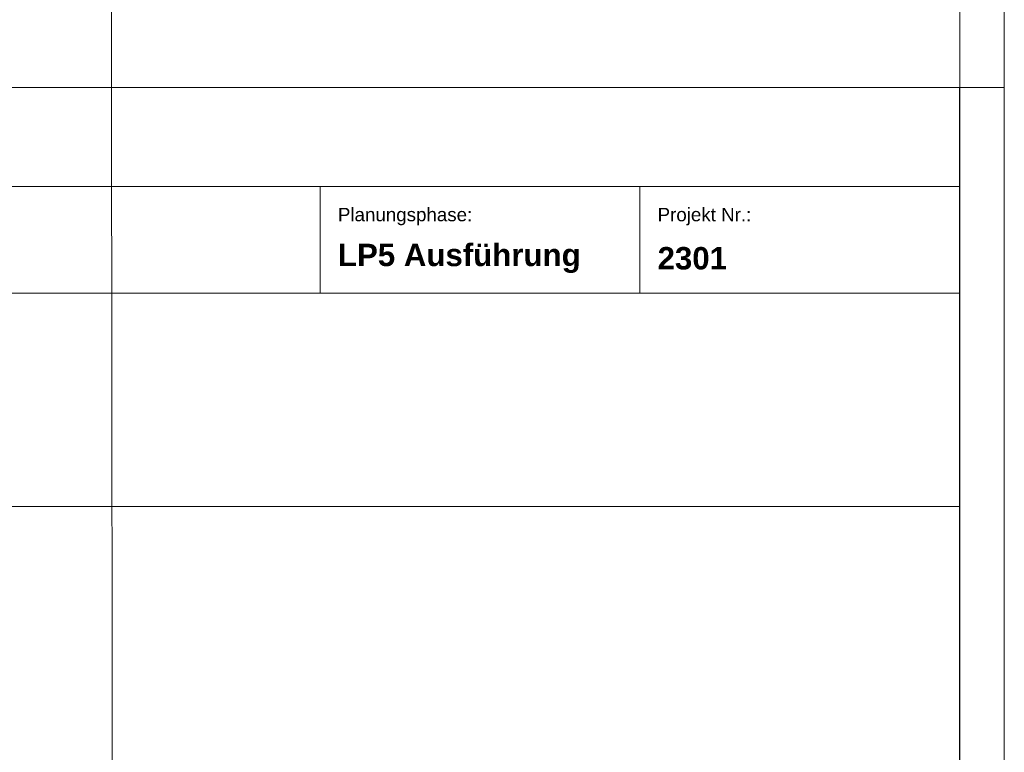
# Model space of a CAD drawing. Header units: metres. Extents: x -5569892 to 1712241, y -5568463 to 2085.
# Tile 44 of 70: x 205 to 260, y -182 to -141. Entities that reach past the tile are written whole.
import ezdxf

# ---------------------------------------------------------------- set-up
doc = ezdxf.new("R2010")
doc.units = ezdxf.units.M
doc.header["$LTSCALE"] = 0.5
doc.linetypes.add('ISO-02 Strichlinie', pattern=[3.81, 3.048, -0.762])
for name, color, linetype, lineweight in [('70 -74 Zeichnungsblatt- 4 Plankopf Linie', 7, 'Continuous', 13), ('70 -74 Zeichnungsblatt- 5 Plankopf Text', 7, 'Continuous', 18), ('99.03_ALKIS (Januar 2020)-Gebäude', 7, 'Continuous', 9), ('Keine', 7, 'Continuous', 9)]:
    doc.layers.add(name, color=color, linetype=linetype, lineweight=lineweight)
doc.styles.add('Arial', font='arial.ttf')
doc.styles.add('Arial (bold)', font='arialbd.ttf')

# ---------------------------------------------------------------- blocks, each defined once
blk = doc.blocks.new('_23-07-06_Massenplan_TB_Weiterführende Schule (3D)')
at = {"layer": '99.03_ALKIS (Januar 2020)-Gebäude', "flags": 128}
blk.add_lwpolyline([(185.491, -140.236), (117.873, -140.312), (117.867, -137.695), (109.873, -137.701), (109.992, -210.381), (93.572, -210.439), (93.496, -146.103), (62.736, -146.148), (62.694, -129.712), (93.457, -129.676), (93.445, -128.654), (109.86, -128.641), (109.876, -130.324), (117.855, -130.334), (117.842, -123.626), (185.474, -123.555), (185.486, -130.264), (193.486, -130.245), (193.482, -128.568), (209.868, -128.533), (209.965, -210.266), (193.538, -210.304), (193.478, -137.666), (185.497, -137.678)], close=True, dxfattribs=at)
blk = doc.blocks.new('Gruppe-502')
at = {"layer": '70 -74 Zeichnungsblatt- 4 Plankopf Linie'}
for p, q in [((0.58945, -0.1235), (0.40945, -0.1235)), ((0.58945, -0.1235), (0.58945, -0.4155)), ((0.58945, -0.13466), (0.40945, -0.13466)), ((0.58945, -0.14666), (0.40945, -0.14666)), ((0.58945, -0.17066), (0.40945, -0.17066))]:
    blk.add_line(p, q, dxfattribs=at)
at = {"layer": '70 -74 Zeichnungsblatt- 4 Plankopf Linie', "lineweight": 13, "transparency": 33554687}
for p, q in [((0.51745, -0.14666), (0.51745, -0.13466)), ((0.55345, -0.14666), (0.55345, -0.13466))]:
    blk.add_line(p, q, dxfattribs=at)
at = {"layer": '70 -74 Zeichnungsblatt- 5 Plankopf Text'}
for s, insert, char_height, attachment_point, line_spacing_factor, style in [('Planungsphase:', (0.51945, -0.13705), 0.0015105, 1, 0.970891, 'Arial'), ('Projekt Nr.:', (0.55545, -0.13705), 0.0015105, 1, 0.970891, 'Arial'), ('LP5 Ausführung', (0.51945, -0.14274), 0.0025172, 4, 0.996218, 'Arial (bold)'), ('2301', (0.55545, -0.14274), 0.002517, 4, 0.996218, 'Arial (bold)')]:
    blk.add_mtext(s, dxfattribs=dict(at, insert=insert, char_height=char_height, attachment_point=attachment_point, line_spacing_factor=line_spacing_factor, style=style))
blk = doc.blocks.new('Plankopf')
at = {"layer": '70 -74 Zeichnungsblatt- 4 Plankopf Linie', "color": 7, "transparency": 33554687}
blk.add_blockref('Gruppe-502', (0, 0), dxfattribs=at)
at = {"layer": '70 -74 Zeichnungsblatt- 4 Plankopf Linie', "color": 0, "flags": 1}
for tag in ['Approval', 'Approval', 'Approval', 'Approval', 'Approval', 'Approval', 'AR_Genehmigt_-_Datum', 'Auto_Generate_Page_Number', 'Auto_Total_Num_Sheets', 'Auftraggeber', 'Auftraggeber_Zusatz_-1-', 'Auftraggeber_Zusatz_-2-', 'Architekt', 'Architekt_Zusatz_-1-', 'Architekt_Zusatz_-2-', 'Approval', 'Current_Plot_Date', 'Scale', 'Sheet_Number', 'Sheet_Title', 'Teil', 'Gewerk', 'Total_Num_Sheets', 'Tragwerksplanung', 'Tragwerksplanung_Zusatz_-1-', 'Tragwerksplanung_Zusatz_-2-', 'Geschäftszeichen', 'Zone', 'Zone', 'Zone', 'Zone', 'Zone', 'Zone', 'Status', 'TGA', 'TGA_Zusatz_-1-', 'TGA_Zusatz_-2-', 'Zone', 'Number', 'Publish_Date', 'Number', 'Publish_Date', 'Number', 'Publish_Date', 'Number', 'Publish_Date', 'Number', 'Publish_Date', 'Number', 'Publish_Date', 'Planungsgrundlagen', 'Plot_Date_Format', 'BH_Genehmigt_-_Datum', 'Papiermaße', 'Ebene', 'Page_Number', 'Plannummer_Fachplaner', 'File_Name', 'File_Name_Include_Path', 'Projektname_Zusatz', 'Project_Address', 'Landschaftsarchitekt', 'Landschaftsarchitekten_Zusatz-1-', 'Landschaftsarchitekten_Zusatz_-2-', 'Höhe_üNHN', 'Leistungsphase', 'Number', 'Publish_Date', 'Recipients', 'Recipients', 'Recipients', 'Recipients', 'Recipients', 'Recipients', 'Project_Date', 'Project_ID', 'Project_Name', 'Recipients', 'Date', 'Note', 'Date', 'Note', 'Date', 'Note', 'Date', 'Note', 'Date', 'Note', 'Date', 'Note', 'Format', 'Date', 'Date', 'Note']:
    blk.add_attdef(tag, (-0.5945, -0.4205), '', height=0.00018, dxfattribs=at)
at = {"layer": '70 -74 Zeichnungsblatt- 4 Plankopf Linie', "color": 7, "linetype": 'ISO-02 Strichlinie', "lineweight": 5, "transparency": 33554687}
blk.add_line((0.5945, -0.1235), (0.5895, -0.1235), dxfattribs=at)
at = {"layer": '70 -74 Zeichnungsblatt- 4 Plankopf Linie', "transparency": 33554687, "flags": 128}
for points in [[(-0.5945, 0.4205), (0.5945, 0.4205), (0.5945, -0.4205), (-0.5945, -0.4205)], [(-0.5745, -0.4155), (-0.5745, 0.4155), (0.5895, 0.4155), (0.5895, -0.4155)]]:
    blk.add_lwpolyline(points, close=True, dxfattribs=at)

msp = doc.modelspace()

# ---------------------------------------------------------------- block references
at = {"layer": 'Keine', "color": 1}
msp.add_blockref('_23-07-06_Massenplan_TB_Weiterführende Schule (3D)', (0, 0), dxfattribs=at)

# ---------------------------------------------------------------- next in the draw order: block references
at = {"layer": '70 -74 Zeichnungsblatt- 4 Plankopf Linie', "xscale": 500, "yscale": 500, "zscale": 500}
msp.add_blockref('Plankopf', (-37.093, -82.948), dxfattribs=at)

doc.saveas('drawing.dxf')
